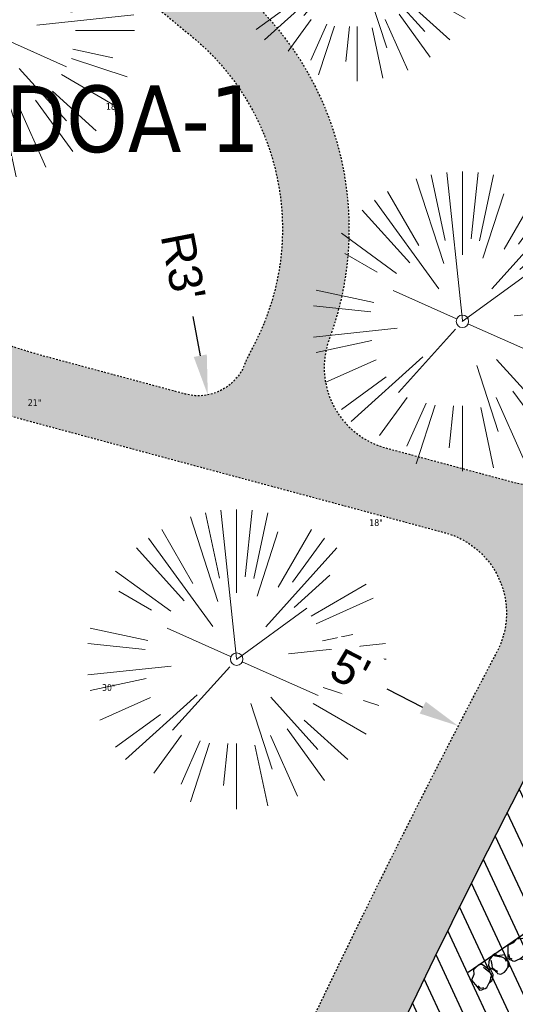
# Model space of a CAD drawing. Header units: feet. Extents: x 1133447 to 1140710, y 647622 to 649877.
# Tile 34 of 84: x 1134536 to 1134566, y 649019 to 649078. Entities that reach past the tile are written whole.
import ezdxf
from ezdxf.enums import TextEntityAlignment as Align
from ezdxf.lldxf.tags import DXFTag

# ---------------------------------------------------------------- set-up
doc = ezdxf.new("R2010")
doc.units = ezdxf.units.FT
doc.header["$MEASUREMENT"] = 0
doc.linetypes.add('CENTER2', pattern=[1.125, 0.75, -0.125, 0.125, -0.125])
doc.linetypes.add('RAD', pattern=[0.13, 0.08, -0.05])
for name, color, linetype in [('-BARRIERROCK', 6, 'Continuous'), ('C-PRKG-ASPH', 8, 'Continuous'), ('C-PRKG-WHEL-STOP', 9, 'Continuous'), ('C-ROAD-ASPHALT', 1, 'Continuous'), ('C-ROAD-CNTR', 1, 'CENTER2'), ('C-SWLK-GRVL', 6, 'RAD'), ('C-SWLK-GRVL-PATT', 8, 'Continuous'), ('C-UTIL-WATER-MEP', 7, 'WATER (.5x)'), ('G-TEXT-ST02', 2, 'Continuous'), ('G-XREF', 7, 'Continuous'), ('L-BARRIERROCK', 6, 'Continuous')]:
    doc.layers.add(name, color=color, linetype=linetype)
doc.layers.add('V-ANNO-TEXT', color=7, linetype='Continuous', lineweight=13, plot=False)
doc.layers.add('V-SITE-VEGE', color=8, linetype='Continuous', lineweight=18)
doc.layers.add('V-SITE-VEGE-TEXT', color=8, linetype='Continuous', lineweight=18)
doc.styles.add('Normal', font='arial.ttf', dxfattribs={"height": 0.1})
doc.styles.add('SEI Annotative', font='tahoma.ttf', dxfattribs={"height": 0.1})
doc.styles.add('SEI-Dim & Leader', font='tahoma.ttf')
doc.styles.get("Standard").update_dxf_attribs({"font": 'arial.ttf'})
tags = doc.linetypes.add('WATER (.5x)', pattern='A,0.75,-0.2,["W",Standard,S=0.08,R=0,X=-0.1,Y=-0.04],-0.05', length=1).pattern_tags.tags
tags[6] = DXFTag(74, 10)
doc.dimstyles.new('Plan', dxfattribs={"dimscale": 20, "dimtxt": 0.1, "dimasz": 0.12, "dimexe": 0.0625, "dimexo": 0.0625, "dimgap": 0.08, "dimtad": 0, "dimdec": 0, "dimzin": 0, "dimdsep": 46, "dimtxsty": 'Normal', "dimcen": 0, "dimclrd": 256, "dimclre": 256, "dimclrt": 256, "dimaunit": 1, "dimadec": 4, "dimazin": 0, "dimtfac": 1, "dimtdec": 0, "dimtofl": 0, "dimtmove": 0, "dimatfit": 3, "dimfxl": 1, "dimtfill": 1, "dimtolj": 1, "dimtzin": 0, "dimlwd": -1, "dimlwe": -1, "dimarcsym": 0})

# ---------------------------------------------------------------- blocks, each defined once
blk = doc.blocks.new('V-SITE-VEGE-Coniferious Tree 2')
at = {"color": 0, "linetype": 'ByBlock'}
for p, q in [((-0.0003172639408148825, 0.0025937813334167), (-0.05229705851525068, 0.4972664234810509)), ((-3.601054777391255e-05, 0.2219193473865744), (-3.601054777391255e-05, 0.5000060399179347)), ((0.02890183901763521, 0.2753366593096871), (0.05222503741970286, 0.4972664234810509)), ((-0.06264093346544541, 0.1926377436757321), (-0.1545378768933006, 0.4755369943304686)), ((-0.0574950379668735, 0.2703678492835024), (-0.1039851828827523, 0.4890788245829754)), ((0.0571938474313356, 0.2692740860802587), (0.1039131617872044, 0.4890788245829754)), ((-0.1460065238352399, 0.2528363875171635), (-0.2500390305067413, 0.4330260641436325)), ((0.139142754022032, 0.2410654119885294), (0.2499670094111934, 0.4330260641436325)), ((-0.07913071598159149, 0.1088658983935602), (-0.2939353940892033, 0.4045257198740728)), ((0.06850648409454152, 0.2109817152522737), (0.1382469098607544, 0.425630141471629)), ((0.1868724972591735, 0.2572635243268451), (0.2938633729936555, 0.4045257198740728)), ((-0.1756943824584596, 0.1950752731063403), (-0.3346129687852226, 0.3715878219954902)), ((0.09777767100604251, 0.108636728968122), (0.3345409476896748, 0.3715878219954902)), ((-0.2201011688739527, 0.1598873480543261), (-0.4045617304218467, 0.2938993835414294)), ((0.1919663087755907, 0.1728666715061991), (0.3115823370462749, 0.2805763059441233)), ((0.2487690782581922, 0.143647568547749), (0.4329900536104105, 0.2500030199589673)), ((-0.2844040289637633, 0.1641894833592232), (-0.393144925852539, 0.2269610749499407)), ((0.2658942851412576, 0.1183972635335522), (0.4567507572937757, 0.2033670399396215)), ((-0.0009318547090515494, -0.0006770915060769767), (0.2349564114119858, 0.1707208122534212)), ((-0.2961437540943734, 0.06292784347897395), (-0.4891148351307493, 0.1039491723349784)), ((-0.01992166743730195, 0.008854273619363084), (-0.2318825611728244, 0.1032199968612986)), ((0.2872695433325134, 0.06106323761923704), (0.3884790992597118, 0.08257391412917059)), ((-0.3060292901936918, 0.03215663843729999), (-0.4973024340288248, 0.05226104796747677)), ((0.173080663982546, 0.01818771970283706), (0.497230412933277, 0.05226104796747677)), ((0.3024988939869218, 0), (0.4999700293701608, 0)), ((-0.2182782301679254, -0.02292736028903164), (-0.4973024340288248, -0.05226104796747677)), ((-0.02300503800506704, -0.02554197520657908), (-0.2137781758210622, -0.2373882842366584)), ((0.01849546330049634, -0.008260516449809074), (0.2719985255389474, -0.1211160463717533)), ((-0.302185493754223, -0.0642195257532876), (-0.4891148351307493, -0.1039491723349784)), ((0.2936342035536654, -0.06241742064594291), (0.4274066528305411, -0.09084484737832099)), ((0.2891445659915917, -0.09395946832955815), (0.4755009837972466, -0.1545018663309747)), ((-0.2881436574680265, -0.1282723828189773), (-0.4568227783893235, -0.2033670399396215)), ((-0.1320480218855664, -0.1188660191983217), (-0.3716238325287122, -0.3345769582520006)), ((0.1143820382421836, -0.1271057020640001), (0.2718110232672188, -0.301920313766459)), ((0.04781873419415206, -0.1473038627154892), (0.1192466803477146, -0.3671294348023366)), ((0.2555295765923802, -0.1475434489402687), (0.4329900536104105, -0.2500030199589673)), ((-0.254528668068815, -0.1848980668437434), (-0.4045617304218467, -0.2938993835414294)), ((0.2253521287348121, -0.2029399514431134), (0.3715518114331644, -0.3345769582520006)), ((-0.1842986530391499, -0.2536176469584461), (-0.2766747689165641, -0.3807650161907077)), ((0.1131111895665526, -0.2541280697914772), (0.2033310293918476, -0.4567867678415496)), ((0.1688618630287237, -0.2324611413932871), (0.2938633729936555, -0.4045257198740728)), ((-0.1213812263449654, -0.2725449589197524), (-0.1855903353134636, -0.4167758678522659)), ((-0.09098502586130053, -0.2799408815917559), (-0.1545378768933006, -0.4755369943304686)), ((-0.02966136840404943, -0.2817638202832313), (-0.04434904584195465, -0.4216092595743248)), ((-3.601054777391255e-05, -0.2817638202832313), (-3.601054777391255e-05, -0.5000060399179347)), ((0.06104806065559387, -0.2873055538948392), (0.1039131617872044, -0.4890788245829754))]:
    blk.add_line(p, q, dxfattribs=at)
blk.add_circle((-3.601054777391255e-05, 0), 0.02083358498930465)
blk = doc.blocks.new('C_XBASE-PACTOLA_02403811')
at = {"layer": 'V-SITE-VEGE'}
for p, xscale, yscale, zscale in [((1134556.451, 649081.526), 14.99981880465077, 14.99981880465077, 14.99981880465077), ((1134534.077, 649077.065), 17.99978256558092, 17.99978256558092, 17.99978256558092), ((1134562.79, 649059.586), 17.99978256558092, 17.99978256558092, 17.99978256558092), ((1134549.209, 649039.286), 17.99978256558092, 17.99978256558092, 17.99978256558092)]:
    blk.add_blockref('V-SITE-VEGE-Coniferious Tree 2', p, dxfattribs=dict(at, xscale=xscale, yscale=yscale, zscale=zscale))
at = {"layer": 'V-ANNO-TEXT', "style": 'SEI Annotative'}
blk.add_text('DOA-1', height=4, dxfattribs=at).set_placement((1134542.959529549, 649068.5593986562), align=Align.BOTTOM_CENTER)
at = {"layer": 'V-SITE-VEGE-TEXT', "char_height": 0.4, "attachment_point": 7, "style": 'SEI-Dim & Leader'}
for s, insert in [('18"', (1134541.34734375, 649072.291)), ('21"', (1134536.651234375, 649054.504)), ('18"', (1134557.18434375, 649047.286)), ('30"', (1134541.11190625, 649037.376))]:
    blk.add_mtext(s, dxfattribs=dict(at, insert=insert))
blk = doc.blocks.new("3'_BarrierRock")
at = {"layer": '-BARRIERROCK', "flags": 128}
for points in [[(7.788745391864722, -10.83599130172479), (15.37584164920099, -7.013299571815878), (15.29339322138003, 5.772875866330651), (15.53940092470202, 11.48821756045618), (12.61293536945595, 13.25443124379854), (9.559602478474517, 14.020650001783), (7.896299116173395, 15.17149251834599), (5.0074623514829, 15.27774238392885), (1.184128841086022, 13.5566322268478), (-1.773717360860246, 12.30032189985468), (-4.668762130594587, 12.49504304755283), (-6.532605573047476, 12.75826500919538), (-9.693894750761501, 10.83101043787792), (-13.81968260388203, 6.597990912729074), (-15.03526147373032, 2.502188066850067), (-15.26967657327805, -0.6090469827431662), (-14.52306864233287, -2.735788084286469), (-13.24140319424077, -4.423817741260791), (-11.73157866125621, -10.28614114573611), (-10.431383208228, -14.56568854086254), (-7.82677889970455, -16.37545728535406), (-5.721542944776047, -17.40100748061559), (3.706213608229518, -16.32156577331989), (7.788745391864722, -10.83599130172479)], [(-9.711106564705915, -10.39331387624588), (-10.5300777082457, -7.445199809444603), (-11.71742566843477, -0.8881917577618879), (-11.78460385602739, 1.381934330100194), (-12.21957472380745, 2.822567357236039), (-12.05729048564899, 4.284038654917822), (-10.69748708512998, 6.20744678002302), (-9.49682440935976, 7.089662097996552), (-8.10341169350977, 7.878026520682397), (-6.436167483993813, 9.303217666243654), (-4.026830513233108, 11.00878191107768), (-1.773717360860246, 12.30032189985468)], [(8.960381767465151, 12.60775377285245), (12.36066444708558, 11.15115335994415), (13.19341137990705, 9.417106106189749), (13.26279921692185, 7.683076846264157), (13.26279921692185, 5.810297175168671)]]:
    blk.add_lwpolyline(points, dxfattribs=at)
blk = doc.blocks.new("5'_BarrierRock")
at = {"layer": 'L-BARRIERROCK', "flags": 128}
for points in [[(3.796977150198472, 25.21031587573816), (-3.971151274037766, 23.41838866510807), (-10.84293678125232, 21.02912666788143), (-17.7147222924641, 19.53586684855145), (-22.19627771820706, 16.54930863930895), (-24.28770915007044, 10.27760197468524), (-26.0803419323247, 0.1233349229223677), (-25.48279766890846, -2.863184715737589), (-26.97668484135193, -7.044335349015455), (-29.06806322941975, -9.732226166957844), (-29.36686187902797, -13.31608058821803), (-11.14168239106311, -24.66494006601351), (-9.05030400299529, -29.74205430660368), (-9.05030400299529, -31.53398151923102), (-8.751505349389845, -33.62457612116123), (-1.87971984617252, -34.52053972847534), (7.680988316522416, -31.83264891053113), (16.04666099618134, -30.04072169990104), (19.63192655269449, -27.3528308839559), (27.10125632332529, -18.69186222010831), (28.89388910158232, -9.433597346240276), (24.11353502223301, -5.551075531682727), (22.02210359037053, 1.616633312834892), (21.42455933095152, 6.096412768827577), (20.82701507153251, 11.17356558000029), (21.12581372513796, 15.05604882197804), (19.03438229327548, 18.63990324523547), (15.15031808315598, 22.22375766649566), (3.796977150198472, 25.21031587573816)], [(-24.28770915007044, -3.759148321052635), (-24.28770915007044, 1.317965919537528), (-22.19627771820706, 8.187007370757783), (-18.61101215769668, 13.26412161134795), (-14.42820234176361, 18.04260703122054), (-11.44048104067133, 19.83453424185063)], [(-20.40364493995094, 4.603152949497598), (-21.8975321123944, -2.56455589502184), (-21.29998785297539, -6.447039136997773), (-20.40364493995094, -9.433597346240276), (-17.11717803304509, -15.70534258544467), (-12.93431516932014, -18.99052961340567), (-6.958872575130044, -26.75553466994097), (-5.46498540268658, -29.44342548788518), (-3.373607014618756, -30.63801791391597), (-1.87971984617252, -30.63801791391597)], [(17.54049512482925, 10.8748981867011), (21.62729471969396, 1.526720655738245), (22.61964785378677, -6.148371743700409), (17.24174951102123, -14.21204419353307), (15.44911673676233, -18.39319482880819), (13.35768530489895, -22.87301285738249), (12.1625967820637, -25.56090367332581)]]:
    blk.add_lwpolyline(points, dxfattribs=at)
blk = doc.blocks.new('Wheel_Stop')
at = {"layer": 'Defpoints'}
blk.add_line((-35.99999999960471, 6.749999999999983), (36, 6.749999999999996), dxfattribs=at)
at = {"layer": 'L-BARRIERROCK'}
for name, p, xscale, yscale, zscale, rotation in [("3'_BarrierRock", (-29.38382167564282, -2.169359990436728), 0.4999999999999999, 0.4999999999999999, 0.4999999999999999, 185.0722838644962), ("5'_BarrierRock", (-14.1621457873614, -1.887886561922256), 0.25, 0.25, 0.25, 185.0722838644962), ("3'_BarrierRock", (2.711236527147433, -1.001804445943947), 0.4999999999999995, 0.4999999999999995, 0.4999999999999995, 145.0722838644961), ("5'_BarrierRock", (19.27620131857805, -0.7989231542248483), 0.25, 0.25, 0.25, 225.0722838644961), ("5'_BarrierRock", (33.95408758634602, -0.1712785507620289), 0.2499999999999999, 0.2499999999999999, 0.2499999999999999, 307.3245524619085)]:
    blk.add_blockref(name, p, dxfattribs=dict(at, xscale=xscale, yscale=yscale, zscale=zscale, rotation=rotation))
blk = doc.blocks.new('C_PBASE-PACTOLA_02403811')
at = {"layer": 'C-ROAD-ASPHALT'}
blk.add_lwpolyline([(1134601.857481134, 649091.7855040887, 0.06474752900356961), (1134533.446357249, 648955.005204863, 0.06474752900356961)], format="xyb", dxfattribs=at)
at = {"layer": 'C-ROAD-CNTR', "flags": 128}
blk.add_lwpolyline([(1134682.815781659, 648422.2458494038), (1134669.21986276, 648425.8462855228, -0.1774687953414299), (1134620.150062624, 648460.1534391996), (1134616.502637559, 648465.3792168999, -0.1042089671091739), (1134576.197064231, 648560.2628234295), (1134558.554057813, 648650.0509356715, -0.01381007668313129), (1134553.979962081, 648677.2843639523), (1134544.902369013, 648742.2703875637, -0.09433329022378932), (1134550.434197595, 648854.3354307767), (1134558.997505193, 648889.7214101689, -0.1428635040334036), (1134712.374228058, 649156.8312964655), (1134786.199238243, 649227.8108874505, -0.04164346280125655), (1134812.006441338, 649248.7876063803), (1134833.030879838, 649263.1487701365, -0.2654684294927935), (1134926.96397912, 649270.7084407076), (1134949.260464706, 649260.2481514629, -0.03670103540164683), (1135013.162783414, 649224.3333579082), (1135075.321908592, 649183.1273199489, -0.3025232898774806), (1135105.389164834, 649111.5845632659), (1135099.687602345, 649081.8875520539, -0.04927264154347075), (1135094.100293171, 649063.036833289), (1135036.844839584, 648922.3955038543, -0.009218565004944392), (1135029.58001939, 648905.4517031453), (1134962.363987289, 648756.3352782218, -0.01915469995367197), (1134945.301367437, 648722.0511597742), (1134909.791676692, 648657.06607992, -0.111236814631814), (1134866.238656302, 648607.5744966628), (1134762.181369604, 648532.0907847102, 0.3229446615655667), (1134716.395894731, 648393.2215671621), (1134719.721086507, 648382.7059234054, -0.1714240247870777), (1134715.287797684, 648249.5554414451), (1134707.163513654, 648228.7837741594, -0.02272318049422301), (1134688.713657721, 648187.2766264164, 0.05045028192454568), (1134653.344169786, 648094.1277041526)], format="xyb", dxfattribs=at)
at = {"layer": 'C-SWLK-GRVL', "flags": 128}
for points in [[(1134482.93650839, 649115.0057125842, 0.2860719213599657), (1134486.068415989, 649114.4955943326, -0.3242747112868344), (1134524.910412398, 649105.345630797), (1134536.52631945, 649091.8938999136, 0.04491381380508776), (1134548.898274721, 649079.92753147, -0.3220469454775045), (1134554.785664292, 649058.5476908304, 0.441520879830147), (1134558.179472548, 649051.9832590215), (1134566.021082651, 649049.8797385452, 0.3433332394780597), (1134571.680299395, 649052.2681860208, -0.02077816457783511), (1134597.711378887, 649094.5801124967), (1134601.857481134, 649091.7855040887)], [(1134515.801917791, 648989.2004602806), (1134528.51809844, 648999.6742896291, -0.4142135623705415), (1134535.556339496, 648998.9937289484), (1134540.042125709, 648993.5475768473, -0.2768597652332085), (1134540.804653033, 648988.4614401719, 0.01548046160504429), (1134527.749382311, 648953.8208523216, -0.124350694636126), (1134521.070339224, 648943.5569414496), (1134506.572578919, 648930.1459899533, 0.03970333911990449), (1134501.197764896, 648924.3178464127), (1134494.136157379, 648915.3233278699, -0.3346006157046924), (1134482.502472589, 648912.2356799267), (1134448.93629179, 648925.8904717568, -0.4109328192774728), (1134443.399896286, 648938.8174027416), (1134444.835329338, 648942.4625679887, 0.2500295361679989), (1134442.677586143, 648961.1639925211, -0.1364820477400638), (1134439.167762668, 648971.2919705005), (1134436.920544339, 649007.3117520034, -0.1651222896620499), (1134453.759212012, 649069.3634849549), (1134474.286828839, 649099.8716937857, -0.494522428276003), (1134521.882953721, 649102.7313442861), (1134533.498860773, 649089.2796134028, 0.04491381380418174), (1134546.38631418, 649076.8146462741, -0.3543479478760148), (1134550.337651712, 649058.3434381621), (1134549.784071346, 649057.2545665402, -0.4060480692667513), (1134546.132100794, 649055.2149796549), (1134537.86765222, 649057.4319270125, -0.02700540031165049), (1134533.661234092, 649058.8076071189)], [(1134532.214487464, 649055.0784082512, 0.02700540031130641), (1134536.831287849, 649053.5685154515), (1134561.733475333, 649046.8884764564, -0.4814585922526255), (1134564.858818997, 649039.7232892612, 0.01714879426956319), (1134546.955673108, 649002.8315541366, -0.5577430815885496), (1134538.525775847, 649001.6801662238), (1134525.708618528, 649017.2413599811, 0.1409930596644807), (1134517.046960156, 649023.188170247), (1134514.52895483, 649024.0268438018)]]:
    blk.add_lwpolyline(points, format="xyb", dxfattribs=at)
at = {"layer": 'C-UTIL-WATER-MEP', "flags": 128}
for points in [[(1134713.292159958, 648416.2441137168), (1134669.731849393, 648427.7796426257, -0.1774687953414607), (1134621.79009064, 648461.2981261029), (1134618.142665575, 648466.5239038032, -0.1042089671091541), (1134578.159536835, 648560.6484414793), (1134560.516530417, 648650.4365537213, -0.01381007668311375), (1134555.960731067, 648677.5610482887), (1134546.883138, 648742.5470719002, -0.09433329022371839), (1134552.378087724, 648853.8650148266), (1134560.941395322, 648889.2509942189, -0.1428635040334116), (1134713.760384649, 649155.3895718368), (1134787.585394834, 649226.3691628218, -0.04164346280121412), (1134813.134525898, 649247.1361145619), (1134834.158964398, 649261.4972783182, -0.2654684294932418), (1134926.114524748, 649268.8977979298), (1134948.411010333, 649258.437508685, -0.03670103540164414), (1135012.057719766, 649222.6663743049), (1135074.216844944, 649181.4603363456, -0.302523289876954), (1135103.425036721, 649111.961658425), (1135097.723474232, 649082.264647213, -0.04927264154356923), (1135092.247911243, 649063.7909428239), (1135034.992457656, 648923.1496133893, -0.009218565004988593), (1135027.756696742, 648906.273587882), (1134960.540664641, 648757.1571629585, -0.01915469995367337), (1134943.546295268, 648723.0101809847), (1134908.036604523, 648658.0251011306, -0.1112368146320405), (1134865.064291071, 648609.1934056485), (1134761.007004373, 648533.7096936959, 0.1574684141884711), (1134714.965670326, 648470.6755079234, 0.1574684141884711)], [(1134709.845560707, 648413.0189530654), (1134668.707876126, 648423.9129284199, -0.1774687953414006), (1134618.510034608, 648459.0087522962), (1134614.862609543, 648464.2345299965, -0.1042089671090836), (1134574.234591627, 648559.8772053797), (1134556.591585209, 648649.6653176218, -0.01381007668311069), (1134551.999193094, 648677.0076796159), (1134542.921600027, 648741.9937032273, -0.09433329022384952), (1134548.490307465, 648854.8058467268), (1134557.053615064, 648890.191826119, -0.0889232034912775), (1134635.562402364, 649068.4731093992, -0.07678502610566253)]]:
    blk.add_lwpolyline(points, format="xyb", dxfattribs=at)
at = {"layer": 'Defpoints'}
blk.add_lwpolyline([(1134557.394969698, 648914.8990641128, -0.07364263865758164), (1134625.196538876, 649063.660236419, -0.06474752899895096)], format="xyb", dxfattribs=at)
at = {"layer": 'C-PRKG-WHEL-STOP', "xscale": 0.08333333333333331, "yscale": 0.08333333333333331, "zscale": 0.08333333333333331, "rotation": 34.53751959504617}
blk.add_blockref('Wheel_Stop', (1134565.931146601, 649021.7285851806), dxfattribs=at)
blk = doc.blocks.new('C_PHTCH-PACTOLA_02403811')
at = {"layer": 'C-PRKG-ASPH'}
h = blk.add_hatch(dxfattribs=at)
h.set_pattern_fill('ANSI31', color=256, scale=10, angle=70)
h.set_pattern_definition([(115, (0, 0), (-1.132884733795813, -0.5282728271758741), [])])
edge = h.paths.add_edge_path(flags=16)
edge.add_arc((1135093.567290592, 648760.3570235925), 541.9999999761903, 143.5703577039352, 153.2664360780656, ccw=False)
edge.add_arc((1135093.567290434, 648760.3570237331), 541.9999997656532, 133.8742793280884, 143.5703577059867, ccw=False)
edge.add_line((1134717.918854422, 649151.0643979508), (1134791.743864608, 649222.0439889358))
edge.add_arc((1134924.814897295, 649083.6384245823), 191.9999999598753, 124.33581191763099, 133.8742793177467, ccw=False)
edge.add_line((1134816.518779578, 649242.1816391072), (1134837.543218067, 649256.5428028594))
edge.add_arc((1134886.614896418, 649184.7029087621), 87.00000000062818, 64.86660358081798, 124.33581191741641, ccw=False)
edge.add_line((1134923.566161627, 649263.4658695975), (1134945.862647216, 649253.0055803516))
edge.add_arc((1134736.896871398, 648807.5874571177), 491.9999999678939, 56.45911934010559, 64.86660355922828, ccw=False)
edge.add_line((1135008.742528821, 649217.6654234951), (1135070.901654, 649176.4593855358))
edge.add_arc((1135036.644680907, 649124.7828938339), 62.00000000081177, -10.868034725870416, 56.45911933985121, ccw=False)
edge.add_line((1135097.532652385, 649113.0929439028), (1135091.831089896, 649083.3959326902))
edge.add_arc((1135001.481196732, 649100.7423100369), 92.00000001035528, 337.8486329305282, 349.13196525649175, ccw=False)
edge.add_line((1135086.690765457, 649066.0532714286), (1135029.43531187, 648925.4119419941))
edge.add_arc((1134573.749357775, 649110.9228871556), 491.9999995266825, 335.73595333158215, 337.84863296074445, ccw=False)
edge.add_line((1135022.286728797, 648908.7392420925), (1134970.105907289, 648792.9779079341))
edge.add_line((1134970.105907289, 648792.9779079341), (1134955.070696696, 648759.622817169))
edge.add_arc((1134506.533324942, 648961.8064625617), 492.0000003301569, 331.3465562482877, 335.7359533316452, ccw=False)
edge.add_line((1134938.281078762, 648725.8872446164), (1134902.771388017, 648660.9021647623))
edge.add_arc((1134778.161263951, 648728.9926705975), 142.0000000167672, 305.95733191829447, 331.34655630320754, ccw=False)
edge.add_line((1134861.541195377, 648614.0501326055), (1134757.483908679, 648538.5664206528))
edge.add_arc((1134835.579196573, 648430.9089730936), 133.0000000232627, 125.9573319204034, 166.4171722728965)
edge.add_arc((1134672.277915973, 648470.363906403), 35.00000000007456, 244.10855969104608, 346.41717227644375, ccw=False)
edge.add_arc((1134691.461854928, 648509.9128519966), 78.95614352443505, 214.9055155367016, 244.1168481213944, ccw=False)
edge.add_line((1134626.710174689, 648464.732186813), (1134623.062749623, 648469.9579645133))
edge.add_arc((1134821.506139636, 648608.4650796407), 241.9999999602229, 191.1167612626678, 214.9138039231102, ccw=False)
edge.add_line((1134584.046954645, 648561.8052956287), (1134566.403948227, 648651.5934078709))
edge.add_arc((1135049.172208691, 648746.4554480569), 491.9999999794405, 187.9519260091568, 191.1167612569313, ccw=False)
edge.add_line((1134561.903038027, 648678.391101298), (1134552.825444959, 648743.3771249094))
edge.add_arc((1134842.017716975, 648783.7730382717), 292.0000000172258, 166.3961174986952, 187.9519260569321, ccw=False)
edge.add_line((1134558.209758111, 648852.4537669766), (1134566.77306571, 648887.8397463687))
edge.add_arc((1135093.567290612, 648760.357023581), 542.0000000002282, 158.0478401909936, 166.396117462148, ccw=False)
edge.add_arc((1135093.567290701, 648760.357023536), 542.0000000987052, 153.2664360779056, 158.0478401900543, ccw=False)
edge = h.paths.add_edge_path()
edge.add_line((1134664.934415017, 648091.0186503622), (1134641.753924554, 648097.236757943))
edge.add_arc((1135131.441785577, 647965.8792352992), 506.9999999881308, 154.1154939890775, 164.9840567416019, ccw=False)
edge.add_arc((1135131.44177555, 647965.8792402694), 506.9999887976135, 153.4314984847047, 154.115493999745, ccw=False)
edge.add_arc((1134241.513528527, 648410.9103548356), 488.0000000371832, 333.4314984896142, 338.6383717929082)
edge.add_line((1134695.987914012, 648233.1548120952), (1134704.112198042, 648253.9264793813))
edge.add_arc((1134529.027803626, 648322.4060737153), 188.0000000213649, 338.6383717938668, 377.1954705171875)
edge.add_arc((1134651.306425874, 648360.2470375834), 60.00000000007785, 17.1954705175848, 74.97265706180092)
edge.add_line((1134666.863224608, 648418.1951696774), (1134661.500576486, 648419.8056636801))
edge.add_arc((1134691.489318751, 648509.9450223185), 94.99699278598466, 223.9418846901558, 251.5980721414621, ccw=False)
edge.add_arc((1134691.535842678, 648509.9839590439), 95.05751145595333, 214.9165962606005, 223.9393241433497, ccw=False)
edge.add_line((1134613.590003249, 648455.5746160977), (1134609.942525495, 648460.8004692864))
edge.add_arc((1134821.506139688, 648608.4650796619), 258.0000000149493, 191.1167612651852, 214.9138039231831, ccw=False)
edge.add_line((1134568.347173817, 648558.7203512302), (1134550.704167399, 648648.5084634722))
edge.add_arc((1135049.172208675, 648746.4554480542), 507.9999999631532, 187.9519260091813, 191.1167612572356, ccw=False)
edge.add_line((1134546.056886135, 648676.177626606), (1134536.979293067, 648741.163650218))
edge.add_arc((1134842.01771694, 648783.7730382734), 307.9999999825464, 166.3961174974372, 187.9519260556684, ccw=False)
edge.add_line((1134542.658637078, 648856.2170945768), (1134551.221944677, 648891.6030739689))
edge.add_arc((1135093.567290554, 648760.3570237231), 557.9999999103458, 163.9213237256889, 166.3961174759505, ccw=False)
edge.add_arc((1134538.177323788, 648920.4382053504), 19.99999999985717, 343.9213237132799, 402.7699397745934)
edge.add_line((1134552.859048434, 648934.0193305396), (1134533.446357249, 648955.005204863))
edge.add_arc((1135093.567290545, 648760.3570234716), 592.9783928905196, 146.0187423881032, 160.8370986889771, ccw=False)
edge.add_line((1134601.857481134, 649091.7855040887), (1134616.582948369, 649064.0343807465))
edge.add_arc((1134620.999668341, 649066.3780071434), 5.000000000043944, 207.9515834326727, 327.0740857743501)
edge.add_arc((1135093.567290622, 648760.3570235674), 558.0000000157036, 133.8742793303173, 147.0740857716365, ccw=False)
edge.add_line((1134706.829601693, 649162.5981949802), (1134780.654611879, 649233.5777859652))
edge.add_arc((1134924.814897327, 649083.6384245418), 208.0000000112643, 124.3358119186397, 133.8742793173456, ccw=False)
edge.add_line((1134807.494103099, 649255.3935736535), (1134828.518541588, 649269.7547374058))
edge.add_arc((1134886.614896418, 649184.7029087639), 102.9999999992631, 64.86660357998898, 124.33581191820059, ccw=False)
edge.add_line((1134930.361796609, 649277.9510118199), (1134952.658282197, 649267.4907225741))
edge.add_arc((1134736.896871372, 648807.5874570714), 508.0000000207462, 56.4591193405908, 64.86660355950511, ccw=False)
edge.add_line((1135017.583038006, 649231.0012923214), (1135079.742163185, 649189.7952543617))
edge.add_arc((1135036.644680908, 649124.782893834), 77.99999999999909, -10.868034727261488, 56.45911934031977, ccw=False)
edge.add_line((1135113.245677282, 649110.0761826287), (1135107.544114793, 649080.3791714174))
edge.add_arc((1135001.481196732, 649100.7423100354), 108.0000000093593, 337.84863293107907, 349.131965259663, ccw=False)
edge.add_line((1135101.509820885, 649060.0203951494), (1135044.254367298, 648919.3790657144))
edge.add_arc((1134573.749357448, 649110.9228872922), 507.9999998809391, 335.7359533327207, 337.84863295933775, ccw=False)
edge.add_line((1135036.873309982, 648902.1641641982), (1134969.657277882, 648753.0477392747))
edge.add_arc((1134506.53332524, 648961.8064624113), 507.9999999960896, 331.346556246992, 335.73595333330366, ccw=False)
edge.add_line((1134952.321656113, 648718.215074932), (1134916.811965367, 648653.2299950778))
edge.add_arc((1134778.161263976, 648728.9926705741), 157.9999999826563, 305.9573319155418, 331.3465563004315, ccw=False)
edge.add_line((1134870.936117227, 648601.0988607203), (1134766.878830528, 648525.6151487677))
edge.add_arc((1134835.579196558, 648430.9089731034), 117.0000000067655, 125.9573319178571, 162.264860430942)
edge.add_arc((1134752.713885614, 648457.4106757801), 29.99999999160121, 162.264860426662, 196.8024120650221)
edge.add_arc((1134835.579196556, 648430.9089731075), 113.0000000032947, 170.9217318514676, 197.5476736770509)
edge.add_line((1134727.837491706, 648396.8395581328), (1134731.162683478, 648386.3239143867))
edge.add_arc((1134529.027802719, 648322.4060734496), 212.0000009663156, 11.340079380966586, 17.54767372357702, ccw=False)
edge.add_arc((1134529.055568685, 648322.403813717), 211.9732215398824, -20.64909134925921, 11.342153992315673, ccw=False)
edge.add_arc((1134759.869013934, 648235.3149369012), 34.72371615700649, 159.1871917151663, 239.4135572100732)
edge.add_line((1134742.200276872, 648205.422593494), (1134709.513, 648185.696))
edge.add_line((1134709.513, 648185.696), (1134698.996135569, 648181.0065459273))
edge.add_arc((1135131.441785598, 647965.8792352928), 483.0000000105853, 153.5511843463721, 164.9840567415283)
at = {"layer": 'C-SWLK-GRVL-PATT'}
h = blk.add_hatch(dxfattribs=at)
h.set_pattern_fill('GRAVEL', color=256, scale=5)
h.set_pattern_definition([(228.012787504, (3.6, 5), (-40.00000000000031, -45.00000000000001), [0.67268, -66.5954402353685]), (184.969740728, (3.15, 4.5), (59.99999999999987, 5.000000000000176), [1.15434, -114.27962380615]), (132.510447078, (2, 4.4), (50.00000000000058, -54.99999999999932), [0.8139400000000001, -80.5801629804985]), (267.273689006, (0.05, 3.15), (5.000000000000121, 100.0000000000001), [1.05119, -104.067790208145]), (292.833654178, (0, 2.1), (-24.99999999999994, 60.00000000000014), [1.030775, -102.0468656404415]), (357.273689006, (0.4, 1.15), (-100.0000000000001, 5.000000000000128), [1.05119, -104.067790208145]), (37.6942404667, (1.45, 1.1), (-64.99999999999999, -49.99999999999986), [1.390145, -137.62424274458]), (72.2553283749, (2.55, 1.95), (35.00000000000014, 110), [1.31244, -129.9316074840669]), (121.429565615, (2.95, 3.2), (-40.0000000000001, 64.99999999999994), [1.05475, -104.420365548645]), (175.236358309, (2.4, 4.1), (54.99999999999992, -5.00000000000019), [1.20416, -59.0038128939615]), (222.397437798, (1.2, 4.2), (-59.99999999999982, -54.99999999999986), [1.55724, -154.1668750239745]), (138.814074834, (5, 3.1), (-35.00000000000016, 30), [0.5315049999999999, -52.61922406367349]), (171.46923439, (4.600000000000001, 3.45), (64.99999999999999, -9.999999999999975), [1.011185, -100.107557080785]), (225, (3.6, 3.6), (-5.551115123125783e-16, -4.999999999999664), [0.707105, -6.3639628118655]), (203.198590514, (3.25, 4.2), (24.99999999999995, 9.999999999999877), [0.38079, -37.6980755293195]), (291.801409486, (2.9, 4.050000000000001), (-4.99999999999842, 15.00000000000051), [0.538515, -26.3873090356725]), (30.96375653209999, (3.1, 3.55), (15.00000000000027, 9.999999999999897), [0.874645, -28.2801144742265]), (161.565051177, (3.85, 4), (10.00000000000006, -4.999999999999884), [0.632455, -15.178933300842]), (16.389540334, (0, 4.050000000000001), (49.99999999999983, 15.00000000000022), [0.886, -87.714225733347]), (70.3461759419, (0.8500000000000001, 4.3), (-20.0000000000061, -55.00000000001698), [0.7433049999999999, -73.58703873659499]), (293.198590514, (3.85, 5), (-9.999999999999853, 24.99999999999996), [0.761575, -37.3172905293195]), (343.610459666, (4.149999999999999, 4.3), (-49.99999999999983, 15.00000000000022), [0.8859999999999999, -87.71422573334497]), (339.44395478, (0, 0.95), (-25.00000000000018, 10.00000000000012), [0.8543999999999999, -41.86561872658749]), (294.775140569, (0.8, 0.65), (-25.00000000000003, 55.00000000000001), [0.71589, -70.87321531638]), (66.8014094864, (3.9, 0), (9.999999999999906, 24.99999999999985), [0.761575, -37.3172905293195]), (17.3540246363, (4.2, 0.7000000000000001), (-64.99999999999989, -19.99999999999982), [0.838155, -82.97711807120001]), (69.44395478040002, (1.45, 0), (-10.00000000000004, -24.99999999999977), [0.4272, -42.29281872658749]), (101.309932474, (3.6, 0), (-4.999999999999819, 20.00000000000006), [0.25495, -25.240147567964]), (165.963756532, (3.55, 0.25), (14.99999999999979, -5.000000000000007), [1.030775, -19.5847531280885]), (186.009005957, (2.55, 0.5), (50.00000000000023, 4.999999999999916), [0.9552499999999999, -94.56961587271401]), (303.690067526, (3.1, 3.1), (-4.999999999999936, 9.999999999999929), [0.7211099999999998, -17.30664637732]), (353.157226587, (3.5, 2.5), (85.00000000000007, -10.00000000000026), [1.25897, -124.6378131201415]), (60.9453959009, (4.75, 2.35), (-19.99999999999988, -34.99999999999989), [0.51478, -50.963370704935]), (90, (5, 2.8), (-4.999999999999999, 5), [0.3, -4.699999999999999]), (120.256437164, (2.45, 0.65), (20.00000000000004, -35.00000000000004), [0.69462, -68.76759994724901]), (48.01278750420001, (2.1, 1.25), (40, 44.99999999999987), [1.34536, -65.92276023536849]), (0, (3, 2.25), (5, 5), [1.3, -3.7]), (325.3048464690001, (4.3, 2.25), (50.0000000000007, -34.99999999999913), [0.7905699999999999, -78.26637150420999]), (254.054604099, (4.95, 1.8), (-5.000000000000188, -20.00000000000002), [0.72801, -35.6725394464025]), (207.645975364, (4.75, 1.1), (-94.99999999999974, -50.00000000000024), [1.185325, -117.347370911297]), (175.42607874, (3.7, 0.55), (-64.99999999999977, 5.000000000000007), [1.253995, -124.1453670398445])])
edge = h.paths.add_edge_path(flags=16)
edge.add_arc((1134548.490387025, 649097.0318955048), 40.99999999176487, 248.796184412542, 254.9838623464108)
edge.add_line((1134537.86765222, 649057.4319270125), (1134546.132100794, 649055.2149796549))
edge.add_arc((1134546.909374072, 649058.112538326), 3.000000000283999, 254.9838623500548, 343.3819296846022)
edge.add_line((1134549.784071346, 649057.2545665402), (1134550.337651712, 649058.3434381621))
edge.add_arc((1134536.966462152, 649065.141326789), 15.00000000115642, 333.0512984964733, 411.0980064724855)
edge.add_arc((1134609.185327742, 649154.6367762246), 100.0000000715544, 220.8114317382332, 231.0980064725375, ccw=False)
edge.add_line((1134533.498860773, 649089.2796134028), (1134521.882953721, 649102.7313442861))
edge.add_arc((1134499.177013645, 649083.1241954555), 30.00000000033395, 40.81143173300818, 146.0651440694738)
edge.add_line((1134474.286828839, 649099.8716937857), (1134453.759212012, 649069.3634849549))
edge.add_arc((1134536.7264947, 649013.5384905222), 100.0000000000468, 146.065144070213, 183.5699678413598)
edge.add_line((1134436.920544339, 649007.3117520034), (1134439.167762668, 648971.2919705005))
edge.add_arc((1134459.128952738, 648972.5373182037), 19.99999999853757, 183.5699678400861, 214.657273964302)
edge.add_arc((1134426.226219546, 648949.7906668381), 19.99999999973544, -21.49407086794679, 34.65727396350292, ccw=False)
edge.add_line((1134444.835329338, 648942.4625679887), (1134443.399896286, 648938.8174027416))
edge.add_arc((1134452.704451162, 648935.1533533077), 9.999999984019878, 158.5059290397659, 247.8634065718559)
edge.add_line((1134448.93629179, 648925.8904717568), (1134482.502472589, 648912.2356799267))
edge.add_arc((1134486.270631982, 648921.4985614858), 9.999999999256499, 247.8634064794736, 321.8644980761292)
edge.add_line((1134494.136157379, 648915.3233278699), (1134501.197764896, 648924.3178464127))
edge.add_arc((1134540.525391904, 648893.4416783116), 50.00000002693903, 132.7699397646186, 141.8644980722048, ccw=False)
edge.add_line((1134506.572578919, 648930.1459899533), (1134521.070339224, 648943.5569414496))
edge.add_arc((1134504.093932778, 648961.9090972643), 24.99999997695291, 312.7699396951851, 341.1234729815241)
edge.add_arc((1135093.567282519, 648760.3570264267), 597.978384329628, 157.575895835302, 161.1234729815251, ccw=False)
edge.add_arc((1134536.182724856, 648990.3687366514), 4.99999999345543, 337.5758958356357, 399.4769718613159)
edge.add_line((1134540.042125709, 648993.5475768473), (1134535.556339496, 648998.9937289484))
edge.add_arc((1134531.696938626, 648995.8148887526), 5.000000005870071, 39.47697174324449, 129.4769716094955)
edge.add_line((1134528.51809844, 648999.6742896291), (1134515.801917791, 648989.2004602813))
edge.add_line((1134515.801917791, 648989.2004602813), (1134511.293630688, 648990.6693089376))
edge.add_line((1134511.293630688, 648990.6693089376), (1134527.518786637, 649004.0333463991))
edge.add_arc((1134525.611482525, 649006.3489869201), 3.000000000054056, 309.4769716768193, 399.4769716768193)
edge.add_line((1134527.927123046, 649008.2562910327), (1134522.621097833, 649014.6982878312))
edge.add_arc((1134511.042895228, 649005.1617672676), 15.00000000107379, 39.47697167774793, 71.57860019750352)
edge.add_line((1134515.782946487, 649019.393138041), (1134513.264941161, 649020.2318115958))
edge.add_line((1134513.264941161, 649020.2318115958), (1134514.528954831, 649024.0268438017))
edge.add_line((1134514.528954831, 649024.0268438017), (1134517.046960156, 649023.188170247))
edge.add_arc((1134511.042895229, 649005.1617672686), 18.99999999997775, 39.47697167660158, 71.57860019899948, ccw=False)
edge.add_line((1134525.708618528, 649017.2413599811), (1134538.525775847, 649001.6801662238))
edge.add_arc((1134542.385176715, 649004.8590064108), 4.999999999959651, 219.4769716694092, 336.078134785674)
edge.add_arc((1135093.567291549, 648760.3570231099), 597.9783939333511, 152.1483058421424, 156.0781347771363, ccw=False)
edge.add_arc((1134560.438019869, 649042.0592120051), 4.999999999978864, 332.1483058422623, 434.9838623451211)
edge.add_line((1134561.733475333, 649046.8884764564), (1134536.831287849, 649053.5685154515))
edge.add_arc((1134548.490387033, 649097.0318955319), 45.00000002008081, 248.7961844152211, 254.9838623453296, ccw=False)
edge.add_line((1134532.214487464, 649055.0784082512), (1134533.661234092, 649058.8076071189))
edge = h.paths.add_edge_path()
edge.add_line((1134601.857481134, 649091.7855040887), (1134597.711378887, 649094.5801124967))
edge.add_arc((1135093.567290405, 648760.3570236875), 597.9783926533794, 146.0187423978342, 150.7800618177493)
edge.add_arc((1134567.17752859, 649055.0383738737), 5.286670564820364, 257.3645220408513, 328.39940210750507, ccw=False)
edge.add_line((1134566.021082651, 649049.8797385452), (1134558.179472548, 649051.9832590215))
edge.add_arc((1134559.47492801, 649056.8125234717), 4.999999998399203, 159.6940240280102, 254.9838623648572, ccw=False)
edge.add_arc((1134536.966462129, 649065.1413267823), 19.00000002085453, 339.6940240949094, 411.0980064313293)
edge.add_arc((1134609.185327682, 649154.6367761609), 95.99999998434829, 220.8114317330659, 231.0980064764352, ccw=False)
edge.add_line((1134536.52631945, 649091.8938999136), (1134524.910412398, 649105.3456307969))
edge.add_arc((1134499.177013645, 649083.1241954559), 33.99999999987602, 40.811431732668, 112.67770225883)
edge.add_arc((1134484.911775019, 649117.2636589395), 3.000000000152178, 228.8203477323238, 292.67770225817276, ccw=False)
edge.add_line((1134482.93650839, 649115.0057125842), (1134470.117493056, 649126.2198732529))
edge.add_line((1134470.117493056, 649126.2198732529), (1134467.483804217, 649123.2092781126))
edge.add_line((1134467.483804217, 649123.2092781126), (1134477.860940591, 649114.1312895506))
edge.add_arc((1134475.88567396, 649111.8733431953), 3.000000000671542, -50.98707642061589, 48.82034771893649, ccw=False)
edge.add_arc((1134499.177013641, 649083.1241954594), 33.99999999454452, 129.0129235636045, 146.0651440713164)
edge.add_line((1134470.968137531, 649102.104693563), (1134450.907684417, 649072.2907849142))
edge.add_arc((1134448.418665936, 649073.9655347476), 3.000000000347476, 250.8568652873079, 326.06514406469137, ccw=False)
edge.add_line((1134447.434878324, 649071.1314278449), (1134442.571547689, 649072.8196084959))
edge.add_arc((1134449.130131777, 649091.713654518), 20.00000000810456, 234.0626253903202, 250.8568652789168, ccw=False)
edge.add_line((1134437.392119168, 649075.5204750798), (1134428.464585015, 649081.9918112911))
edge.add_line((1134428.464585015, 649081.9918112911), (1134426.116982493, 649078.7531754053))
edge.add_line((1134426.116982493, 649078.7531754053), (1134435.044516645, 649072.2818391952))
edge.add_arc((1134449.130131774, 649091.713654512), 24.00000000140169, 234.0626253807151, 250.8568652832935)
edge.add_line((1134441.259830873, 649069.0407992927), (1134444.032547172, 649068.0783218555))
edge.add_arc((1134443.048759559, 649065.2442149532), 3.000000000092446, -28.89664176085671, 70.85686528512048, ccw=False)
edge.add_arc((1134536.726494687, 649013.5384905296), 103.9999999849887, 151.1033582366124, 161.2127055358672)
edge.add_arc((1134435.427379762, 649047.9984573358), 3.000000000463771, 257.0526530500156, 341.21270553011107, ccw=False)
edge.add_line((1134434.755213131, 649045.0747282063), (1134412.262785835, 649050.2457472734))
edge.add_arc((1134414.055230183, 649058.0423582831), 7.999999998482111, 236.9020541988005, 257.0526530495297, ccw=False)
edge.add_line((1134409.686654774, 649051.3404519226), (1134407.502367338, 649047.9894985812))
edge.add_arc((1134414.055230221, 649058.0423582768), 12.00000000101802, 236.9020555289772, 257.0526530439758)
edge.add_line((1134411.366563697, 649046.3474417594), (1134433.321365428, 649041.3000230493))
edge.add_arc((1134432.649198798, 649038.3762939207), 2.999999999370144, -13.422447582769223, 77.05265305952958, ccw=False)
edge.add_arc((1134536.726494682, 649013.5384905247), 103.9999999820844, 166.5775524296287, 179.7756991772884)
edge.add_arc((1134429.727314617, 649013.9573717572), 3.000000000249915, 271.95738677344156, 359.7756991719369, ccw=False)
edge.add_line((1134429.829783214, 649010.9591222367), (1134395.691993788, 649010.0690074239))
edge.add_line((1134395.691993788, 649010.0690074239), (1134406.987773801, 649006.1761351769))
edge.add_line((1134406.987773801, 649006.1761351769), (1134430.013276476, 649006.9630579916))
edge.add_arc((1134430.115745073, 649003.964808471), 3.000000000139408, 3.5699678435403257, 91.95738676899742, ccw=False)
edge.add_line((1134433.109923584, 649004.1516106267), (1134435.175524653, 648971.0429009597))
edge.add_arc((1134459.128952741, 648972.5373182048), 24.00000000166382, 183.5699678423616, 214.6572739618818)
edge.add_arc((1134426.226219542, 648949.7906668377), 16.00000000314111, -21.49407086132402, 34.65727395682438, ccw=False)
edge.add_line((1134441.11350738, 648943.9281877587), (1134439.678074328, 648940.2830225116))
edge.add_arc((1134452.704451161, 648935.1533533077), 13.9999999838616, 158.5059290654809, 247.8634065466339)
edge.add_line((1134447.429028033, 648922.1853191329), (1134456.136823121, 648918.642970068))
edge.add_arc((1134455.006375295, 648915.8641055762), 3.000000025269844, -18.388473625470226, 67.86340650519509, ccw=False)
edge.add_arc((1134475.883044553, 648908.9240263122), 19.00000041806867, 161.6115263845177, 190.4898903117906)
edge.add_line((1134457.200590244, 648905.4648476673), (1134457.839190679, 648902.0158719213))
edge.add_line((1134457.839190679, 648902.0158719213), (1134461.772338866, 648902.7441200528))
edge.add_line((1134461.772338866, 648902.7441200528), (1134461.133738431, 648906.1930957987))
edge.add_arc((1134475.883044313, 648908.9240263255), 15.00000018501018, 164.7466039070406, 190.4898904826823, ccw=False)
edge.add_arc((1134464.305783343, 648912.081087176), 2.999999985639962, 67.8634065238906, 164.7466039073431, ccw=False)
edge.add_line((1134465.436231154, 648914.8599516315), (1134480.995208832, 648908.5305273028))
edge.add_arc((1134486.270631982, 648921.498561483), 13.9999999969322, 247.8634064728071, 321.8644980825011)
edge.add_line((1134497.282367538, 648912.8532344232), (1134504.343975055, 648921.8477529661))
edge.add_arc((1134540.525391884, 648893.4416783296), 45.99999999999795, 132.7699397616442, 141.8644980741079, ccw=False)
edge.add_line((1134509.288803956, 648927.2096450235), (1134525.152399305, 648941.8840432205))
edge.add_arc((1134504.780711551, 648963.9066302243), 30.00000000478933, 312.7699396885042, 322.9315985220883)
edge.add_arc((1134531.909871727, 648943.412517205), 4.000000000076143, 42.76993976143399, 142.9315985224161, ccw=False)
edge.add_line((1134534.846216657, 648946.1287422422), (1134542.540399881, 648937.811030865))
edge.add_arc((1134539.604054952, 648935.0948058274), 3.999999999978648, -47.2300602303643, 42.7699397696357, ccw=False)
edge.add_line((1134542.320279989, 648932.1584608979), (1134526.38641549, 648916.9091733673))
edge.add_line((1134526.38641549, 648916.9091733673), (1134521.286832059, 648900.3121323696))
edge.add_line((1134521.286832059, 648900.3121323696), (1134542.10752488, 648887.8942024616))
edge.add_line((1134542.10752488, 648887.8942024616), (1134549.894702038, 648886.1185365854))
edge.add_line((1134549.894702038, 648886.1185365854), (1134551.221944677, 648891.6030739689))
edge.add_arc((1134959.072848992, 648795.1471716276), 419.1015404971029, 164.2193477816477, 166.6941415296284, ccw=False)
edge.add_arc((1134590.557581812, 649043.6190399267), 138.9217900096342, 253.02220341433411, 255.4969971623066, ccw=False)
edge.add_arc((1134576.143964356, 648903.9869904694), 27.0124622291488, 163.0222034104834, 165.4969971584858, ccw=False)
edge.add_arc((1134569.636619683, 648986.5937934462), 77.17846351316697, 253.02220341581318, 255.49699716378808, ccw=False)
edge.add_arc((1134629.291471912, 648891.5182768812), 84.89630986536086, 163.0222034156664, 165.4969971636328, ccw=False)
edge.add_arc((1134528.955099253, 648842.3151432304), 76.4283760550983, 73.0222034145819, 75.49699716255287, ccw=False)
edge.add_arc((1134577.236120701, 648907.9216800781), 27.02287450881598, 161.4316114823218, 163.9064052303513, ccw=False)
edge.add_arc((1134516.829655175, 648782.0317656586), 138.9217900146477, 73.02220341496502, 75.49699716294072, ccw=False)
edge.add_arc((1134538.177323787, 648920.4382053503), 20.00000000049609, 343.9213237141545, 402.7699397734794)
edge.add_line((1134552.859048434, 648934.0193305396), (1134533.44635728, 648955.0052048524))
edge.add_arc((1135093.567288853, 648760.3570244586), 592.9783909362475, 146.0187423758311, 160.8370987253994, ccw=False)
h.paths.add_polyline_path([(1134532.503592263, 648914.2486780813), (1134529.531, 648901.903), (1134537.526000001, 648900.0259999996), (1134540.366, 648911.821), (1134540.991, 648911.66), (1134541.145, 648912.168)], flags=16)
blk = doc.blocks.new('*D421')
at = {"layer": 'Defpoints', "color": 0, "transparency": 16777216}
for p in [(1134565.305830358, 649043.201324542), (1134560.438019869, 649042.0592120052)]:
    blk.add_point(p, dxfattribs=at)
at = {"layer": 'G-TEXT-ST02', "transparency": 16777216}
blk.add_line((1134569.978928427, 649044.2977525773), (1134567.642379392, 649043.7495385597), dxfattribs=at)
blk.add_solid([(1134567.551010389, 649044.1389633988), (1134567.733748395, 649043.3601137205), (1134565.305830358, 649043.201324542)], dxfattribs=at)
at = {"layer": 'G-TEXT-ST02', "transparency": 16777216, "insert": (1134574.020074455, 649045.2459085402), "char_height": 2, "attachment_point": 5, "rotation": 13.20421593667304, "style": 'Normal', "bg_fill": 3, "box_fill_scale": 1.25, "bg_fill_color": 256, "bg_fill_true_color": 13158600, "bg_fill_transparency": 0}
blk.add_mtext("R5'\\PTYP.", dxfattribs=at)
blk = doc.blocks.new('*D422')
at = {"layer": 'Defpoints', "color": 0, "transparency": 16777216}
for p in [(1134546.909374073, 649058.1125383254), (1134547.476109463, 649055.166556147)]:
    blk.add_point(p, dxfattribs=at)
at = {"layer": 'G-TEXT-ST02', "transparency": 16777216}
blk.add_line((1134546.569332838, 649059.8801276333), (1134547.022721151, 649057.5233418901), dxfattribs=at)
blk.add_solid([(1134547.415518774, 649057.5989066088), (1134546.629923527, 649057.4477771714), (1134547.476109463, 649055.166556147)], dxfattribs=at)
at = {"layer": 'G-TEXT-ST02', "transparency": 16777216, "insert": (1134545.988010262, 649062.9019363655), "char_height": 2, "attachment_point": 5, "rotation": 280.88928472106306, "style": 'Normal', "bg_fill": 3, "box_fill_scale": 1.25, "bg_fill_color": 256, "bg_fill_true_color": 13158600, "bg_fill_transparency": 0}
blk.add_mtext("R3'", dxfattribs=at)
blk = doc.blocks.new('*D423')
at = {"layer": 'Defpoints', "color": 0, "transparency": 16777216}
for p in [(1134562.533445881, 649035.2774013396), (1134562.533445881, 649035.2774013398), (1134566.973688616, 649032.9786529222)]:
    blk.add_point(p, dxfattribs=at)
at = {"layer": 'G-TEXT-ST02', "transparency": 16777216}
for p, q in [((1134560.40212936, 649036.3808005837), (1134558.270812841, 649037.4841998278)), ((1134569.105005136, 649031.8752536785), (1134571.236321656, 649030.7718544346))]:
    blk.add_line(p, q, dxfattribs=at)
for points in [[(1134560.586029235, 649036.7360200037), (1134560.218229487, 649036.0255811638), (1134562.533445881, 649035.2774013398)], [(1134569.28890501, 649032.2304730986), (1134568.921105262, 649031.5200342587), (1134566.973688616, 649032.9786529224)]]:
    blk.add_solid(points, dxfattribs=at)
at = {"layer": 'G-TEXT-ST02', "transparency": 16777216, "insert": (1134556.032760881, 649038.6428568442), "char_height": 2, "attachment_point": 5, "rotation": 332.62904368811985, "style": 'Normal', "bg_fill": 3, "box_fill_scale": 1.25, "bg_fill_color": 256, "bg_fill_true_color": 13158600, "bg_fill_transparency": 0}
blk.add_mtext("\\A1;5'", dxfattribs=at)

msp = doc.modelspace()

# ---------------------------------------------------------------- block references
at = {"layer": 'G-XREF'}
msp.add_blockref('C_XBASE-PACTOLA_02403811', (0, 0), dxfattribs=at)

# ---------------------------------------------------------------- next in the draw order: block references
for name in ['C_PBASE-PACTOLA_02403811', 'C_PHTCH-PACTOLA_02403811']:
    msp.add_blockref(name, (0, 0), dxfattribs=at)

# ---------------------------------------------------------------- next in the draw order: dimensions: what is measured, and where the dimension line sits
at = {"layer": 'G-TEXT-ST02'}
dim = msp.add_radius_dim(center=(1134546.909374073, 649058.1125383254), mpoint=(1134547.476109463, 649055.166556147), dimstyle='Plan', override={"dimgap": 0.06, "dimpost": "'", "dimtolj": 0}, dxfattribs=at)
dim.commit()
dim.dimension.update_dxf_attribs({"geometry": '*D422', "text_midpoint": (1134545.988010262, 649062.9019363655), "dimtype": 164})
dim = msp.add_radius_dim(center=(1134560.438019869, 649042.0592120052), mpoint=(1134565.305830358, 649043.201324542), text='<>\\PTYP.', dimstyle='Plan', override={"dimgap": 0.06, "dimtih": 0, "dimtoh": 0, "dimpost": "'", "dimtfill": 1, "dimtolj": 0}, dxfattribs=at)
dim.commit()
dim.dimension.update_dxf_attribs({"geometry": '*D421', "text_midpoint": (1134574.020074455, 649045.2459085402)})
dim = msp.add_aligned_dim(p1=(1134566.973688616, 649032.9786529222), p2=(1134562.533445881, 649035.2774013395), distance=-3.1014728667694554e-10, dimstyle='Plan', override={"dimtih": 0, "dimtoh": 0, "dimpost": "'", "dimtfill": 1}, dxfattribs=at)
dim.commit()
dim.dimension.update_dxf_attribs({"geometry": '*D423', "text_midpoint": (1134556.032760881, 649038.6428568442)})

doc.saveas('drawing.dxf')
